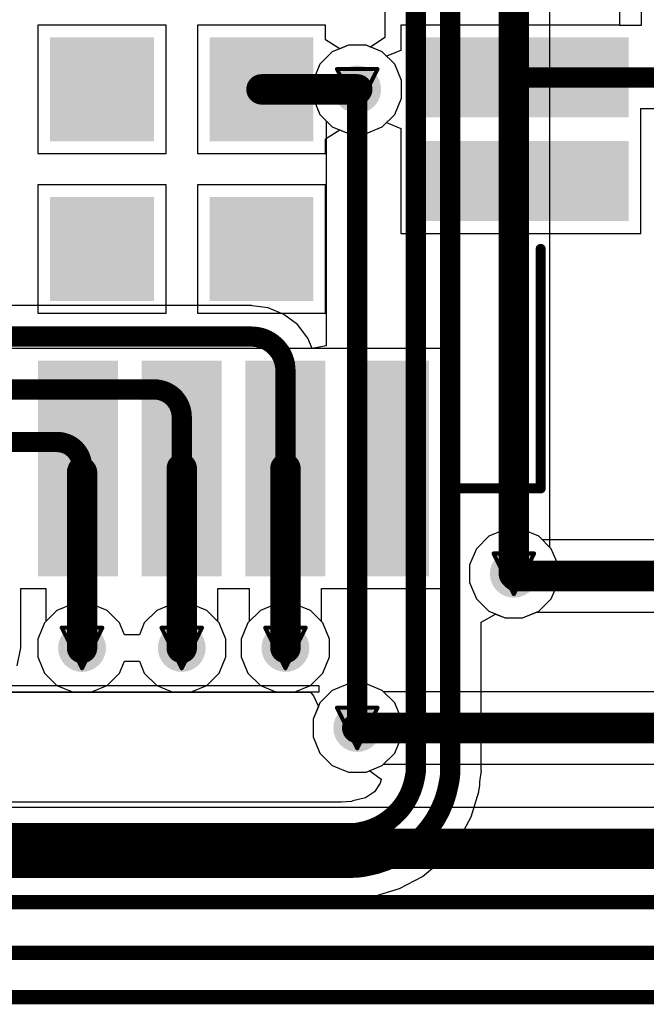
# Model space of a CAD drawing. Header units: inches. Extents: x 0 to 12.2, y 0 to 7.
# Tile 141 of 154: x 3.601 to 3.91, y 2.738 to 3.223. Entities that reach past the tile are written whole.
import ezdxf

# ---------------------------------------------------------------- set-up
doc = ezdxf.new("R2010")
doc.units = ezdxf.units.IN
doc.header["$MEASUREMENT"] = 0
for name, color, linetype in [('Bottom Layer', 5, 'Continuous'), ('Drill Drawing', 1, 'Continuous'), ('Layer 1', 16, 'Continuous'), ('Layer 2', 76, 'Continuous'), ('Top Layer', 1, 'Continuous'), ('Top Overlay', 2, 'Continuous'), ('Top Solder', 216, 'Continuous'), ('Via Holes', 16, 'Continuous')]:
    doc.layers.add(name, color=color, linetype=linetype)

# ---------------------------------------------------------------- blocks, each defined once
blk = doc.blocks.new('EC21EFA_512_STD_17')
at = {"layer": 'Top Layer'}
for points in [[(-0.66929, -0.32677), (-0.57087, -0.32677), (-0.57087, -0.35827), (-0.66929, -0.35827)], [(-0.53346, -0.33268), (-0.49016, -0.33268), (-0.49016, -0.37598), (-0.53346, -0.37598)], [(-0.45472, -0.33268), (-0.41142, -0.33268), (-0.41142, -0.37598), (-0.45472, -0.37598)], [(-0.66929, -0.37795), (-0.57087, -0.37795), (-0.57087, -0.40945), (-0.66929, -0.40945)], [(-0.53346, -0.41142), (-0.49016, -0.41142), (-0.49016, -0.45472), (-0.53346, -0.45472)], [(-0.45472, -0.41142), (-0.41142, -0.41142), (-0.41142, -0.45472), (-0.45472, -0.45472)], [(-0.66929, -0.42913), (-0.57087, -0.42913), (-0.57087, -0.46063), (-0.66929, -0.46063)], [(-0.66929, -0.48031), (-0.57087, -0.48031), (-0.57087, -0.51181), (-0.66929, -0.51181)], [(-0.49409, -0.51181), (-0.4626, -0.51181), (-0.4626, -0.61024), (-0.49409, -0.61024)], [(-0.44291, -0.51181), (-0.41142, -0.51181), (-0.41142, -0.61024), (-0.44291, -0.61024)]]:
    blk.add_hatch(color=1, dxfattribs=at).paths.add_polyline_path(points)
at = {"layer": 'Top Solder'}
for points in [[(-0.67329, -0.32277), (-0.56687, -0.32277), (-0.56687, -0.36227), (-0.67329, -0.36227)], [(-0.53746, -0.32868), (-0.48616, -0.32868), (-0.48616, -0.37998), (-0.53746, -0.37998)], [(-0.45872, -0.32868), (-0.40742, -0.32868), (-0.40742, -0.37998), (-0.45872, -0.37998)], [(-0.67329, -0.37395), (-0.56687, -0.37395), (-0.56687, -0.41345), (-0.67329, -0.41345)], [(-0.53746, -0.40742), (-0.48616, -0.40742), (-0.48616, -0.45872), (-0.53746, -0.45872)], [(-0.45872, -0.40742), (-0.40742, -0.40742), (-0.40742, -0.45872), (-0.45872, -0.45872)], [(-0.67329, -0.42513), (-0.56687, -0.42513), (-0.56687, -0.46463), (-0.67329, -0.46463)], [(-0.67329, -0.47631), (-0.56687, -0.47631), (-0.56687, -0.51581), (-0.67329, -0.51581)], [(-0.49809, -0.50781), (-0.4586, -0.50781), (-0.4586, -0.61424), (-0.49809, -0.61424)], [(-0.44691, -0.50781), (-0.40742, -0.50781), (-0.40742, -0.61424), (-0.44691, -0.61424)]]:
    blk.add_hatch(color=216, dxfattribs=at).paths.add_polyline_path(points)
at = {"layer": 'Top Overlay', "const_width": 0.005}
for points in [[(-0.62992, -0.52756), (-0.62992, -0.57087)], [(-0.62992, -0.57087), (-0.51181, -0.57087)]]:
    blk.add_lwpolyline(points, dxfattribs=at)
at = {"layer": 'Top Overlay', "const_width": 0.0025}
for points in [[(-0.63117, -0.52756, 1), (-0.62867, -0.52756, 1)], [(-0.63117, -0.57087, 1), (-0.62867, -0.57087, 1)], [(-0.63117, -0.57087, 1), (-0.62867, -0.57087, 1)], [(-0.51306, -0.57087, 1), (-0.51056, -0.57087, 1)]]:
    blk.add_lwpolyline(points, format="xyb", close=True, dxfattribs=at)

msp = doc.modelspace()

# ---------------------------------------------------------------- hatches: boundary and pattern name
at = {"layer": 'Bottom Layer'}
h = msp.add_hatch(color=5, dxfattribs=at)
edge = h.paths.add_edge_path()
edge.add_arc((3.76771, 3.18898), 0.01181, 0, 360)
h = msp.add_hatch(color=5, dxfattribs=at)
edge = h.paths.add_edge_path()
edge.add_arc((3.845, 2.95), 0.01181, 0, 360)
h = msp.add_hatch(color=5, dxfattribs=at)
edge = h.paths.add_edge_path()
edge.add_arc((3.63189, 2.91339), 0.01181, 0, 360)
h = msp.add_hatch(color=5, dxfattribs=at)
edge = h.paths.add_edge_path()
edge.add_arc((3.6811, 2.91339), 0.01181, 0, 360)
h = msp.add_hatch(color=5, dxfattribs=at)
edge = h.paths.add_edge_path()
edge.add_arc((3.73228, 2.91339), 0.01181, 0, 360)
h = msp.add_hatch(color=5, dxfattribs=at)
edge = h.paths.add_edge_path()
edge.add_arc((3.76771, 2.87392), 0.01181, 0, 360)
at = {"layer": 'Layer 1'}
h = msp.add_hatch(color=16, dxfattribs=at)
edge = h.paths.add_edge_path()
edge.add_arc((3.76771, 3.18898), 0.01181, 0, 360)
h = msp.add_hatch(color=16, dxfattribs=at)
edge = h.paths.add_edge_path()
edge.add_arc((3.845, 2.95), 0.01181, 0, 360)
h = msp.add_hatch(color=16, dxfattribs=at)
edge = h.paths.add_edge_path()
edge.add_arc((3.63189, 2.91339), 0.01181, 0, 360)
h = msp.add_hatch(color=16, dxfattribs=at)
edge = h.paths.add_edge_path()
edge.add_arc((3.6811, 2.91339), 0.01181, 0, 360)
h = msp.add_hatch(color=16, dxfattribs=at)
edge = h.paths.add_edge_path()
edge.add_arc((3.73228, 2.91339), 0.01181, 0, 360)
h = msp.add_hatch(color=16, dxfattribs=at)
edge = h.paths.add_edge_path()
edge.add_arc((3.76771, 2.87392), 0.01181, 0, 360)
at = {"layer": 'Layer 2'}
h = msp.add_hatch(color=76, dxfattribs=at)
edge = h.paths.add_edge_path()
edge.add_arc((3.76771, 3.18898), 0.01181, 0, 360)
h = msp.add_hatch(color=76, dxfattribs=at)
edge = h.paths.add_edge_path()
edge.add_arc((3.845, 2.95), 0.01181, 0, 360)
h = msp.add_hatch(color=76, dxfattribs=at)
edge = h.paths.add_edge_path()
edge.add_arc((3.63189, 2.91339), 0.01181, 0, 360)
h = msp.add_hatch(color=76, dxfattribs=at)
edge = h.paths.add_edge_path()
edge.add_arc((3.6811, 2.91339), 0.01181, 0, 360)
h = msp.add_hatch(color=76, dxfattribs=at)
edge = h.paths.add_edge_path()
edge.add_arc((3.73228, 2.91339), 0.01181, 0, 360)
h = msp.add_hatch(color=76, dxfattribs=at)
edge = h.paths.add_edge_path()
edge.add_arc((3.76771, 2.87392), 0.01181, 0, 360)
at = {"layer": 'Top Layer'}
h = msp.add_hatch(color=1, dxfattribs=at)
edge = h.paths.add_edge_path()
edge.add_arc((3.76771, 3.18898), 0.01181, 0, 360)
h = msp.add_hatch(color=1, dxfattribs=at)
edge = h.paths.add_edge_path()
edge.add_arc((3.845, 2.95), 0.01181, 0, 360)
h = msp.add_hatch(color=1, dxfattribs=at)
edge = h.paths.add_edge_path()
edge.add_arc((3.63189, 2.91339), 0.01181, 0, 360)
h = msp.add_hatch(color=1, dxfattribs=at)
edge = h.paths.add_edge_path()
edge.add_arc((3.6811, 2.91339), 0.01181, 0, 360)
h = msp.add_hatch(color=1, dxfattribs=at)
edge = h.paths.add_edge_path()
edge.add_arc((3.73228, 2.91339), 0.01181, 0, 360)
h = msp.add_hatch(color=1, dxfattribs=at)
edge = h.paths.add_edge_path()
edge.add_arc((3.76771, 2.87392), 0.01181, 0, 360)
at = {"layer": 'Via Holes'}
h = msp.add_hatch(color=7, dxfattribs=at)
edge = h.paths.add_edge_path()
edge.add_arc((3.76771, 3.18898), 0.00591, 0, 360)
h = msp.add_hatch(color=7, dxfattribs=at)
edge = h.paths.add_edge_path()
edge.add_arc((3.845, 2.95), 0.00591, 0, 360)
h = msp.add_hatch(color=7, dxfattribs=at)
edge = h.paths.add_edge_path()
edge.add_arc((3.63189, 2.91339), 0.00591, 0, 360)
h = msp.add_hatch(color=7, dxfattribs=at)
edge = h.paths.add_edge_path()
edge.add_arc((3.6811, 2.91339), 0.00591, 0, 360)
h = msp.add_hatch(color=7, dxfattribs=at)
edge = h.paths.add_edge_path()
edge.add_arc((3.73228, 2.91339), 0.00591, 0, 360)
h = msp.add_hatch(color=7, dxfattribs=at)
edge = h.paths.add_edge_path()
edge.add_arc((3.76771, 2.87392), 0.00591, 0, 360)

# ---------------------------------------------------------------- linework, layer by layer
at = {"layer": 'Bottom Layer'}
for p, q in [((3.86284, 2.963), (3.86284, 3.99194)), ((3.78134, 3.34143), (3.78134, 3.21452)), ((3.76338, 3.21079), (3.75536, 3.20747)), ((3.77205, 3.21079), (3.76338, 3.21079)), ((3.77434, 3.20984), (3.77205, 3.21079)), ((3.78134, 3.21452), (3.77434, 3.20984)), ((3.75536, 3.20747), (3.74922, 3.20133)), ((3.74922, 3.20133), (3.7459, 3.19332)), ((3.7459, 3.19332), (3.7459, 3.18464)), ((3.7459, 3.18464), (3.74922, 3.17662)), ((3.74922, 3.17662), (3.75242, 3.17343)), ((3.75242, 3.17343), (3.75242, 3.06246)), ((3.71554, 3.08229), (3.29029, 3.08229)), ((3.71584, 3.08223), (3.71554, 3.08229)), ((3.72383, 3.08118), (3.71584, 3.08223)), ((3.73155, 3.07799), (3.72383, 3.08118)), ((3.73818, 3.0729), (3.73155, 3.07799)), ((3.74327, 3.06627), (3.73818, 3.0729)), ((3.74542, 3.06107), (3.74327, 3.06627)), ((3.75242, 3.06246), (3.74542, 3.06107)), ((3.86349, 2.96235), (3.86284, 2.963)), ((3.86681, 2.95434), (3.86349, 2.96235)), ((3.86681, 2.94566), (3.86681, 2.95434)), ((3.86349, 2.93765), (3.86681, 2.94566)), ((3.85735, 2.93151), (3.86349, 2.93765)), ((3.82892, 2.92609), (3.83592, 2.93015)), ((3.83592, 2.93015), (3.84066, 2.92819)), ((3.84934, 2.92819), (3.85735, 2.93151)), ((3.82892, 2.85302), (3.82892, 2.92609)), ((3.84066, 2.92819), (3.84934, 2.92819)), ((3.58642, 2.8949), (3.74884, 2.8949)), ((3.74884, 2.89158), (3.58642, 2.89158)), ((3.58642, 2.89158), (3.73901, 2.89158)), ((3.73901, 2.89158), (3.74462, 2.89158)), ((3.74462, 2.89158), (3.74618, 2.88978)), ((3.74884, 2.8949), (3.74884, 2.89158)), ((3.74618, 2.88978), (3.74852, 2.88458)), ((3.74852, 2.88458), (3.7459, 2.87826)), ((3.7459, 2.87826), (3.7459, 2.86958)), ((3.7459, 2.86958), (3.74922, 2.86157)), ((3.74922, 2.86157), (3.75536, 2.85543)), ((3.75536, 2.85543), (3.76338, 2.85211)), ((3.76338, 2.85211), (3.77205, 2.85211)), ((3.77205, 2.85211), (3.77389, 2.85287)), ((3.77389, 2.85287), (3.77947, 2.84872)), ((3.82823, 2.84733), (3.82898, 2.85299)), ((3.82895, 2.85299), (3.82892, 2.85302)), ((3.82898, 2.85299), (3.82895, 2.85299)), ((3.77911, 2.84676), (3.77621, 2.84242)), ((3.77954, 2.84849), (3.77911, 2.84676)), ((3.77947, 2.84872), (3.77954, 2.84849)), ((3.82827, 2.84567), (3.82823, 2.84733)), ((3.77621, 2.84242), (3.77187, 2.83952)), ((3.82396, 2.83008), (3.82769, 2.84236)), ((3.82769, 2.84236), (3.82778, 2.84333)), ((3.82778, 2.84333), (3.82791, 2.84366)), ((3.82791, 2.84366), (3.82827, 2.84567)), ((3.75987, 2.83729), (3.52322, 2.83729)), ((3.7648, 2.83764), (3.75987, 2.83729)), ((3.76552, 2.83794), (3.7648, 2.83764)), ((3.77187, 2.83952), (3.76552, 2.83794)), ((3.81792, 2.81877), (3.82396, 2.83008)), ((3.80978, 2.80885), (3.81792, 2.81877)), ((3.79986, 2.80071), (3.80978, 2.80885)), ((3.78855, 2.79467), (3.79986, 2.80071)), ((3.77627, 2.79094), (3.78855, 2.79467)), ((3.52322, 2.78971), (3.76563, 2.78971)), ((3.76563, 2.78971), (3.76568, 2.78966)), ((3.76568, 2.78966), (3.7713, 2.79039)), ((3.76568, 2.78966), (3.76568, 2.78966)), ((3.7713, 2.79039), (3.77296, 2.79036)), ((3.77296, 2.79036), (3.77497, 2.79072)), ((3.77497, 2.79072), (3.7753, 2.79085)), ((3.7753, 2.79085), (3.77627, 2.79094))]:
    msp.add_line(p, q, dxfattribs=at)
for points, const_width in [([(3.845, 2.95), (3.845, 3.99194)], 0.015), ([(3.79663, 2.85304), (3.79663, 3.34143)], 0.01), ([(3.81363, 2.85302), (3.81363, 3.34143)], 0.01), ([(3.76771, 2.875), (3.76771, 3.18898)], 0.01), ([(3.29029, 3.067), (3.71554, 3.067)], 0.01), ([(3.73228, 2.91339), (3.73228, 3.05026)], 0.01), ([(3.30709, 3.04095), (3.66743, 3.04095)], 0.01), ([(3.6811, 2.91339), (3.6811, 3.02728)], 0.01), ([(3.32592, 3.015), (3.61957, 3.015)], 0.01), ([(3.63189, 2.91339), (3.63189, 3.00268)], 0.01), ([(3.79612, 2.84932), (3.79647, 2.85133)], 0.01), ([(3.79663, 2.85304), (3.79663, 2.85304)], 0.01), ([(3.81285, 2.84634), (3.81321, 2.84835)], 0.01), ([(3.52322, 2.822), (3.76559, 2.822)], 0.01), ([(3.7673, 2.82215), (3.76931, 2.82251)], 0.01), ([(3.52322, 2.805), (3.76563, 2.805)], 0.01), ([(3.77028, 2.80542), (3.77229, 2.80578)], 0.01)]:
    msp.add_lwpolyline(points, dxfattribs=dict(at, const_width=const_width))
for points, const_width in [([(3.76521, 3.18898, 1), (3.77021, 3.18898, 1)], 0.005), ([(3.71304, 3.067, 1), (3.71804, 3.067, 1)], 0.005), ([(3.71304, 3.067, 1), (3.71804, 3.067, 1)], 0.005), ([(3.72978, 3.05026, 1), (3.73478, 3.05026, 1)], 0.005), ([(3.72978, 3.05026, 1), (3.73478, 3.05026, 1)], 0.005), ([(3.66493, 3.04095, 1), (3.66993, 3.04095, 1)], 0.005), ([(3.66493, 3.04095, 1), (3.66993, 3.04095, 1)], 0.005), ([(3.6786, 3.02728, 1), (3.6836, 3.02728, 1)], 0.005), ([(3.6786, 3.02728, 1), (3.6836, 3.02728, 1)], 0.005), ([(3.61707, 3.015, 1), (3.62207, 3.015, 1)], 0.005), ([(3.61707, 3.015, 1), (3.62207, 3.015, 1)], 0.005), ([(3.62939, 3.00268, 1), (3.63439, 3.00268, 1)], 0.005), ([(3.62939, 3.00268, 1), (3.63439, 3.00268, 1)], 0.005), ([(3.84125, 2.95, 1), (3.84875, 2.95, 1)], 0.0075), ([(3.62939, 2.91339, 1), (3.63439, 2.91339, 1)], 0.005), ([(3.6786, 2.91339, 1), (3.6836, 2.91339, 1)], 0.005), ([(3.72978, 2.91339, 1), (3.73478, 2.91339, 1)], 0.005), ([(3.76521, 2.875, 1), (3.77021, 2.875, 1)], 0.005), ([(3.79397, 2.85133, 1), (3.79897, 2.85133, 1)], 0.005), ([(3.79397, 2.85133, 1), (3.79897, 2.85133, 1)], 0.005), ([(3.79413, 2.85304, 1), (3.79913, 2.85304, 1)], 0.005), ([(3.79413, 2.85304, 1), (3.79913, 2.85304, 1)], 0.005), ([(3.79413, 2.85304, 1), (3.79913, 2.85304, 1)], 0.005), ([(3.79413, 2.85304, 1), (3.79913, 2.85304, 1)], 0.005), ([(3.81113, 2.85302, 1), (3.81613, 2.85302, 1)], 0.005), ([(3.81113, 2.85302, 1), (3.81613, 2.85302, 1)], 0.005), ([(3.79362, 2.84932, 1), (3.79862, 2.84932, 1)], 0.005), ([(3.79362, 2.84932, 1), (3.79862, 2.84932, 1)], 0.005), ([(3.81035, 2.84634, 1), (3.81535, 2.84634, 1)], 0.005), ([(3.81035, 2.84634, 1), (3.81535, 2.84634, 1)], 0.005), ([(3.81071, 2.84835, 1), (3.81571, 2.84835, 1)], 0.005), ([(3.81071, 2.84835, 1), (3.81571, 2.84835, 1)], 0.005), ([(3.76309, 2.822, 1), (3.76809, 2.822, 1)], 0.005), ([(3.76309, 2.822, 1), (3.76809, 2.822, 1)], 0.005), ([(3.7648, 2.82215, 1), (3.7698, 2.82215, 1)], 0.005), ([(3.7648, 2.82215, 1), (3.7698, 2.82215, 1)], 0.005), ([(3.76681, 2.82251, 1), (3.77181, 2.82251, 1)], 0.005), ([(3.76681, 2.82251, 1), (3.77181, 2.82251, 1)], 0.005), ([(3.76313, 2.805, 1), (3.76813, 2.805, 1)], 0.005), ([(3.76313, 2.805, 1), (3.76813, 2.805, 1)], 0.005), ([(3.76778, 2.80542, 1), (3.77278, 2.80542, 1)], 0.005), ([(3.76778, 2.80542, 1), (3.77278, 2.80542, 1)], 0.005), ([(3.76979, 2.80578, 1), (3.77479, 2.80578, 1)], 0.005), ([(3.76979, 2.80578, 1), (3.77479, 2.80578, 1)], 0.005)]:
    msp.add_lwpolyline(points, format="xyb", close=True, dxfattribs=dict(at, const_width=const_width))
at = {"layer": 'Bottom Layer', "const_width": 0.01}
for points in [[(3.71554, 3.067, -0.414214), (3.73228, 3.05026)], [(3.66743, 3.04095, -0.414214), (3.6811, 3.02728)], [(3.61957, 3.015, -0.414214), (3.63189, 3.00268)], [(3.79663, 2.85304, -0.042964), (3.79647, 2.85133)], [(3.81363, 2.85302, -0.043527), (3.81321, 2.84835)], [(3.79612, 2.84932, -0.314365), (3.76931, 2.82251)], [(3.81285, 2.84634, -0.314363), (3.77229, 2.80578)], [(3.7673, 2.82215, -0.042968), (3.76559, 2.822)], [(3.77028, 2.80542, -0.043258), (3.76563, 2.805)]]:
    msp.add_lwpolyline(points, format="xyb", dxfattribs=at)
at = {"layer": 'Drill Drawing', "const_width": 0.002}
for points in [[(3.75772, 3.19898), (3.77772, 3.19898)], [(3.75772, 3.19898), (3.76771, 3.17898)], [(3.76771, 3.17898), (3.77772, 3.19898)], [(3.835, 2.96), (3.855, 2.96)], [(3.835, 2.96), (3.845, 2.94)], [(3.845, 2.94), (3.855, 2.96)], [(3.62189, 2.92339), (3.64189, 2.92339)], [(3.62189, 2.92339), (3.63189, 2.90339)], [(3.63189, 2.90339), (3.64189, 2.92339)], [(3.6711, 2.92339), (3.6911, 2.92339)], [(3.6711, 2.92339), (3.6811, 2.90339)], [(3.6811, 2.90339), (3.6911, 2.92339)], [(3.72228, 2.92339), (3.74228, 2.92339)], [(3.72228, 2.92339), (3.73228, 2.90339)], [(3.73228, 2.90339), (3.74228, 2.92339)], [(3.75772, 2.88392), (3.77772, 2.88392)], [(3.75772, 2.88392), (3.76771, 2.86392)], [(3.76771, 2.86392), (3.77772, 2.88392)]]:
    msp.add_lwpolyline(points, dxfattribs=at)
at = {"layer": 'Drill Drawing', "const_width": 0.001}
for points in [[(3.75721, 3.19898, 1), (3.75821, 3.19898, 1)], [(3.75721, 3.19898, 1), (3.75821, 3.19898, 1)], [(3.77721, 3.19898, 1), (3.77821, 3.19898, 1)], [(3.77721, 3.19898, 1), (3.77821, 3.19898, 1)], [(3.76722, 3.17898, 1), (3.76822, 3.17898, 1)], [(3.76722, 3.17898, 1), (3.76822, 3.17898, 1)], [(3.8345, 2.96, 1), (3.8355, 2.96, 1)], [(3.8345, 2.96, 1), (3.8355, 2.96, 1)], [(3.8545, 2.96, 1), (3.8555, 2.96, 1)], [(3.8545, 2.96, 1), (3.8555, 2.96, 1)], [(3.8445, 2.94, 1), (3.8455, 2.94, 1)], [(3.8445, 2.94, 1), (3.8455, 2.94, 1)], [(3.62139, 2.92339, 1), (3.62239, 2.92339, 1)], [(3.62139, 2.92339, 1), (3.62239, 2.92339, 1)], [(3.64139, 2.92339, 1), (3.64239, 2.92339, 1)], [(3.64139, 2.92339, 1), (3.64239, 2.92339, 1)], [(3.6706, 2.92339, 1), (3.6716, 2.92339, 1)], [(3.6706, 2.92339, 1), (3.6716, 2.92339, 1)], [(3.6906, 2.92339, 1), (3.6916, 2.92339, 1)], [(3.6906, 2.92339, 1), (3.6916, 2.92339, 1)], [(3.72178, 2.92339, 1), (3.72278, 2.92339, 1)], [(3.72178, 2.92339, 1), (3.72278, 2.92339, 1)], [(3.74178, 2.92339, 1), (3.74278, 2.92339, 1)], [(3.74178, 2.92339, 1), (3.74278, 2.92339, 1)], [(3.63139, 2.90339, 1), (3.63239, 2.90339, 1)], [(3.63139, 2.90339, 1), (3.63239, 2.90339, 1)], [(3.6806, 2.90339, 1), (3.6816, 2.90339, 1)], [(3.6806, 2.90339, 1), (3.6816, 2.90339, 1)], [(3.73178, 2.90339, 1), (3.73278, 2.90339, 1)], [(3.73178, 2.90339, 1), (3.73278, 2.90339, 1)], [(3.75721, 2.88392, 1), (3.75821, 2.88392, 1)], [(3.75721, 2.88392, 1), (3.75821, 2.88392, 1)], [(3.77721, 2.88392, 1), (3.77821, 2.88392, 1)], [(3.77721, 2.88392, 1), (3.77821, 2.88392, 1)], [(3.76722, 2.86392, 1), (3.76822, 2.86392, 1)], [(3.76722, 2.86392, 1), (3.76822, 2.86392, 1)]]:
    msp.add_lwpolyline(points, format="xyb", close=True, dxfattribs=at)
at = {"layer": 'Layer 1'}
for p, q in [((3.76338, 3.21079), (3.75536, 3.20747)), ((3.77205, 3.21079), (3.76338, 3.21079)), ((3.78007, 3.20747), (3.77205, 3.21079)), ((3.75536, 3.20747), (3.74922, 3.20133)), ((3.78621, 3.20133), (3.78007, 3.20747)), ((3.74922, 3.20133), (3.7459, 3.19332)), ((3.78953, 3.19332), (3.78621, 3.20133)), ((3.7459, 3.19332), (3.7459, 3.18464)), ((3.78953, 3.18464), (3.78953, 3.19332)), ((3.7459, 3.18464), (3.74922, 3.17662)), ((3.78621, 3.17662), (3.78953, 3.18464)), ((3.74922, 3.17662), (3.75536, 3.17049)), ((3.78007, 3.17049), (3.78621, 3.17662)), ((3.75536, 3.17049), (3.76338, 3.16717)), ((3.76338, 3.16717), (3.77205, 3.16717)), ((3.77205, 3.16717), (3.78007, 3.17049)), ((3.83265, 2.96849), (3.82651, 2.96235)), ((3.84066, 2.97181), (3.83265, 2.96849)), ((3.84934, 2.97181), (3.84066, 2.97181)), ((3.85735, 2.96849), (3.84934, 2.97181)), ((3.86349, 2.96235), (3.85735, 2.96849)), ((3.82651, 2.96235), (3.82319, 2.95434)), ((3.86681, 2.95434), (3.86349, 2.96235)), ((3.82319, 2.95434), (3.82319, 2.94566)), ((3.86681, 2.94566), (3.86681, 2.95434)), ((3.82319, 2.94566), (3.82651, 2.93765)), ((3.86349, 2.93765), (3.86681, 2.94566)), ((3.62755, 2.9352), (3.61953, 2.93188)), ((3.63623, 2.9352), (3.62755, 2.9352)), ((3.64424, 2.93188), (3.63623, 2.9352)), ((3.67676, 2.9352), (3.66875, 2.93188)), ((3.68544, 2.9352), (3.67676, 2.9352)), ((3.69346, 2.93188), (3.68544, 2.9352)), ((3.72794, 2.9352), (3.71993, 2.93188)), ((3.73662, 2.9352), (3.72794, 2.9352)), ((3.74464, 2.93188), (3.73662, 2.9352)), ((3.82651, 2.93765), (3.83265, 2.93151)), ((3.85735, 2.93151), (3.86349, 2.93765)), ((3.61953, 2.93188), (3.6134, 2.92574)), ((3.65038, 2.92574), (3.64424, 2.93188)), ((3.66875, 2.93188), (3.66261, 2.92574)), ((3.69959, 2.92574), (3.69346, 2.93188)), ((3.71993, 2.93188), (3.71379, 2.92574)), ((3.75077, 2.92574), (3.74464, 2.93188)), ((3.83265, 2.93151), (3.84066, 2.92819)), ((3.84934, 2.92819), (3.85735, 2.93151)), ((3.6134, 2.92574), (3.61008, 2.91773)), ((3.65282, 2.91984), (3.65038, 2.92574)), ((3.66261, 2.92574), (3.66017, 2.91984)), ((3.70291, 2.91773), (3.69959, 2.92574)), ((3.71379, 2.92574), (3.71047, 2.91773)), ((3.75409, 2.91773), (3.75077, 2.92574)), ((3.84066, 2.92819), (3.84934, 2.92819)), ((3.66017, 2.91984), (3.65282, 2.91984)), ((3.61008, 2.91773), (3.61008, 2.90905)), ((3.70291, 2.90905), (3.70291, 2.91773)), ((3.71047, 2.91773), (3.71047, 2.90905)), ((3.75409, 2.90905), (3.75409, 2.91773)), ((3.61008, 2.90905), (3.6134, 2.90103)), ((3.65038, 2.90103), (3.65282, 2.90693)), ((3.65282, 2.90693), (3.66017, 2.90693)), ((3.66017, 2.90693), (3.66261, 2.90103)), ((3.69959, 2.90103), (3.70291, 2.90905)), ((3.71047, 2.90905), (3.71379, 2.90103)), ((3.75077, 2.90103), (3.75409, 2.90905)), ((3.6134, 2.90103), (3.61953, 2.8949)), ((3.64424, 2.8949), (3.65038, 2.90103)), ((3.66261, 2.90103), (3.66875, 2.8949)), ((3.69346, 2.8949), (3.69959, 2.90103)), ((3.71379, 2.90103), (3.71993, 2.8949)), ((3.74464, 2.8949), (3.75077, 2.90103)), ((3.76338, 2.89573), (3.75536, 2.89241)), ((3.77205, 2.89573), (3.76338, 2.89573)), ((3.78007, 2.89241), (3.77205, 2.89573)), ((3.61953, 2.8949), (3.62755, 2.89158)), ((3.62755, 2.89158), (3.63623, 2.89158)), ((3.63623, 2.89158), (3.64424, 2.8949)), ((3.66875, 2.8949), (3.67676, 2.89158)), ((3.67676, 2.89158), (3.68544, 2.89158)), ((3.68544, 2.89158), (3.69346, 2.8949)), ((3.71993, 2.8949), (3.72794, 2.89158)), ((3.72794, 2.89158), (3.73662, 2.89158)), ((3.73662, 2.89158), (3.74464, 2.8949)), ((3.75536, 2.89241), (3.74922, 2.88628)), ((3.78621, 2.88628), (3.78007, 2.89241)), ((3.74922, 2.88628), (3.7459, 2.87826)), ((3.78953, 2.87826), (3.78621, 2.88628)), ((3.7459, 2.87826), (3.7459, 2.86958)), ((3.78953, 2.86958), (3.78953, 2.87826)), ((3.7459, 2.86958), (3.74922, 2.86157)), ((3.78621, 2.86157), (3.78953, 2.86958)), ((3.74922, 2.86157), (3.75536, 2.85543)), ((3.78007, 2.85543), (3.78621, 2.86157)), ((3.75536, 2.85543), (3.76338, 2.85211)), ((3.76338, 2.85211), (3.77205, 2.85211)), ((3.77205, 2.85211), (3.78007, 2.85543))]:
    msp.add_line(p, q, dxfattribs=at)
at = {"layer": 'Layer 2'}
for p, q in [((3.76338, 3.21079), (3.75536, 3.20747)), ((3.77205, 3.21079), (3.76338, 3.21079)), ((3.78007, 3.20747), (3.77205, 3.21079)), ((3.75536, 3.20747), (3.74922, 3.20133)), ((3.78621, 3.20133), (3.78007, 3.20747)), ((3.74922, 3.20133), (3.7459, 3.19332)), ((3.78953, 3.19332), (3.78621, 3.20133)), ((3.7459, 3.19332), (3.7459, 3.18464)), ((3.78953, 3.18464), (3.78953, 3.19332)), ((3.7459, 3.18464), (3.74922, 3.17662)), ((3.78621, 3.17662), (3.78953, 3.18464)), ((3.74922, 3.17662), (3.75536, 3.17049)), ((3.78007, 3.17049), (3.78621, 3.17662)), ((3.75536, 3.17049), (3.76338, 3.16717)), ((3.76338, 3.16717), (3.77205, 3.16717)), ((3.77205, 3.16717), (3.78007, 3.17049)), ((3.83265, 2.96849), (3.82651, 2.96235)), ((3.84066, 2.97181), (3.83265, 2.96849)), ((3.84934, 2.97181), (3.84066, 2.97181)), ((3.85735, 2.96849), (3.84934, 2.97181)), ((3.86349, 2.96235), (3.85735, 2.96849)), ((3.82651, 2.96235), (3.82319, 2.95434)), ((3.86681, 2.95434), (3.86349, 2.96235)), ((3.82319, 2.95434), (3.82319, 2.94566)), ((3.86681, 2.94566), (3.86681, 2.95434)), ((3.82319, 2.94566), (3.82651, 2.93765)), ((3.86349, 2.93765), (3.86681, 2.94566)), ((3.62755, 2.9352), (3.61953, 2.93188)), ((3.63623, 2.9352), (3.62755, 2.9352)), ((3.64424, 2.93188), (3.63623, 2.9352)), ((3.67676, 2.9352), (3.66875, 2.93188)), ((3.68544, 2.9352), (3.67676, 2.9352)), ((3.69346, 2.93188), (3.68544, 2.9352)), ((3.72794, 2.9352), (3.71993, 2.93188)), ((3.73662, 2.9352), (3.72794, 2.9352)), ((3.74464, 2.93188), (3.73662, 2.9352)), ((3.82651, 2.93765), (3.83265, 2.93151)), ((3.85735, 2.93151), (3.86349, 2.93765)), ((3.61953, 2.93188), (3.6134, 2.92574)), ((3.65038, 2.92574), (3.64424, 2.93188)), ((3.66875, 2.93188), (3.66261, 2.92574)), ((3.69959, 2.92574), (3.69346, 2.93188)), ((3.71993, 2.93188), (3.71379, 2.92574)), ((3.75077, 2.92574), (3.74464, 2.93188)), ((3.83265, 2.93151), (3.84066, 2.92819)), ((3.84934, 2.92819), (3.85735, 2.93151)), ((3.6134, 2.92574), (3.61008, 2.91773)), ((3.65282, 2.91984), (3.65038, 2.92574)), ((3.66261, 2.92574), (3.66017, 2.91984)), ((3.70291, 2.91773), (3.69959, 2.92574)), ((3.71379, 2.92574), (3.71047, 2.91773)), ((3.75409, 2.91773), (3.75077, 2.92574)), ((3.84066, 2.92819), (3.84934, 2.92819)), ((3.66017, 2.91984), (3.65282, 2.91984)), ((3.61008, 2.91773), (3.61008, 2.90905)), ((3.70291, 2.90905), (3.70291, 2.91773)), ((3.71047, 2.91773), (3.71047, 2.90905)), ((3.75409, 2.90905), (3.75409, 2.91773)), ((3.61008, 2.90905), (3.6134, 2.90103)), ((3.65038, 2.90103), (3.65282, 2.90693)), ((3.65282, 2.90693), (3.66017, 2.90693)), ((3.66017, 2.90693), (3.66261, 2.90103)), ((3.69959, 2.90103), (3.70291, 2.90905)), ((3.71047, 2.90905), (3.71379, 2.90103)), ((3.75077, 2.90103), (3.75409, 2.90905)), ((3.6134, 2.90103), (3.61953, 2.8949)), ((3.64424, 2.8949), (3.65038, 2.90103)), ((3.66261, 2.90103), (3.66875, 2.8949)), ((3.69346, 2.8949), (3.69959, 2.90103)), ((3.71379, 2.90103), (3.71993, 2.8949)), ((3.74464, 2.8949), (3.75077, 2.90103)), ((3.76338, 2.89573), (3.75536, 2.89241)), ((3.77205, 2.89573), (3.76338, 2.89573)), ((3.78007, 2.89241), (3.77205, 2.89573)), ((3.61953, 2.8949), (3.62755, 2.89158)), ((3.62755, 2.89158), (3.63623, 2.89158)), ((3.63623, 2.89158), (3.64424, 2.8949)), ((3.66875, 2.8949), (3.67676, 2.89158)), ((3.67676, 2.89158), (3.68544, 2.89158)), ((3.68544, 2.89158), (3.69346, 2.8949)), ((3.71993, 2.8949), (3.72794, 2.89158)), ((3.72794, 2.89158), (3.73662, 2.89158)), ((3.73662, 2.89158), (3.74464, 2.8949)), ((3.75536, 2.89241), (3.74922, 2.88628)), ((3.78621, 2.88628), (3.78007, 2.89241)), ((3.74922, 2.88628), (3.7459, 2.87826)), ((3.78953, 2.87826), (3.78621, 2.88628)), ((3.7459, 2.87826), (3.7459, 2.86958)), ((3.78953, 2.86958), (3.78953, 2.87826)), ((3.7459, 2.86958), (3.74922, 2.86157)), ((3.78621, 2.86157), (3.78953, 2.86958)), ((3.74922, 2.86157), (3.75536, 2.85543)), ((3.78007, 2.85543), (3.78621, 2.86157)), ((3.75536, 2.85543), (3.76338, 2.85211)), ((3.76338, 2.85211), (3.77205, 2.85211)), ((3.77205, 2.85211), (3.78007, 2.85543)), ((4.27726, 2.74111), (3.57773, 2.74111))]:
    msp.add_line(p, q, dxfattribs=at)
at = {"layer": 'Top Layer'}
for p, q in [((3.89707, 3.2715), (3.89707, 3.22063)), ((3.89707, 3.2715), (3.89707, 3.22063)), ((3.90796, 3.22063), (3.90796, 3.2715)), ((3.67338, 3.22063), (3.61008, 3.22063)), ((3.61008, 3.22063), (3.61008, 3.15732)), ((3.67338, 3.15732), (3.67338, 3.22063)), ((3.75212, 3.22063), (3.68882, 3.22063)), ((3.68882, 3.22063), (3.68882, 3.15732)), ((3.75212, 3.21338), (3.75212, 3.22063)), ((3.89707, 3.22063), (3.78921, 3.22063)), ((3.78921, 3.22063), (3.78921, 3.20823)), ((3.89707, 3.22063), (3.90796, 3.22063)), ((3.75912, 3.20903), (3.75212, 3.21338)), ((3.76338, 3.21079), (3.75912, 3.20903)), ((3.77205, 3.21079), (3.76338, 3.21079)), ((3.78007, 3.20747), (3.77205, 3.21079)), ((3.78221, 3.20533), (3.78007, 3.20747)), ((3.78921, 3.20823), (3.78221, 3.20533)), ((3.90764, 3.11795), (3.90764, 3.17959)), ((3.90764, 3.17959), (3.95688, 3.17959)), ((3.78007, 3.17049), (3.78221, 3.17263)), ((3.78221, 3.17263), (3.78921, 3.16973)), ((3.75212, 3.16458), (3.75912, 3.16893)), ((3.75912, 3.16893), (3.76338, 3.16717)), ((3.76338, 3.16717), (3.77205, 3.16717)), ((3.77205, 3.16717), (3.78007, 3.17049)), ((3.78921, 3.16973), (3.78921, 3.11795)), ((3.75212, 3.15732), (3.75212, 3.16458)), ((3.61008, 3.15732), (3.67338, 3.15732)), ((3.68882, 3.15732), (3.75212, 3.15732)), ((3.67338, 3.14189), (3.61008, 3.14189)), ((3.61008, 3.14189), (3.61008, 3.07858)), ((3.67338, 3.07858), (3.67338, 3.14189)), ((3.75212, 3.14189), (3.68882, 3.14189)), ((3.68882, 3.14189), (3.68882, 3.07858)), ((3.75212, 3.07858), (3.75212, 3.14189)), ((3.78921, 3.11795), (3.90764, 3.11795)), ((3.61008, 3.07858), (3.67338, 3.07858)), ((3.68882, 3.07858), (3.75212, 3.07858)), ((3.80921, 3.06118), (3.39945, 3.06118)), ((3.80921, 2.94276), (3.80921, 3.06118)), ((3.83265, 2.96849), (3.82651, 2.96235)), ((3.84066, 2.97181), (3.83265, 2.96849)), ((3.84934, 2.97181), (3.84066, 2.97181)), ((3.85735, 2.96849), (3.84934, 2.97181)), ((3.85909, 2.96676), (3.85735, 2.96849)), ((3.91647, 2.96676), (3.85909, 2.96676)), ((3.82651, 2.96235), (3.82319, 2.95434)), ((3.82319, 2.95434), (3.82319, 2.94566)), ((3.82319, 2.94566), (3.82651, 2.93765)), ((3.60168, 2.91339), (3.60168, 2.94276)), ((3.60168, 2.94276), (3.61405, 2.94276)), ((3.61405, 2.94276), (3.61405, 2.92639)), ((3.69894, 2.92639), (3.69894, 2.94276)), ((3.69894, 2.94276), (3.71444, 2.94276)), ((3.71444, 2.94276), (3.71444, 2.92639)), ((3.75012, 2.92639), (3.75012, 2.94276)), ((3.75012, 2.94276), (3.80921, 2.94276)), ((3.82651, 2.93765), (3.83265, 2.93151)), ((3.83265, 2.93151), (3.84066, 2.92819)), ((3.84934, 2.92819), (3.8563, 2.93107)), ((3.8563, 2.93107), (3.91429, 2.93107)), ((3.6134, 2.92574), (3.61008, 2.91773)), ((3.61405, 2.92639), (3.6134, 2.92574)), ((3.69959, 2.92574), (3.69894, 2.92639)), ((3.70291, 2.91773), (3.69959, 2.92574)), ((3.71379, 2.92574), (3.71047, 2.91773)), ((3.71444, 2.92639), (3.71379, 2.92574)), ((3.75077, 2.92574), (3.75012, 2.92639)), ((3.75409, 2.91773), (3.75077, 2.92574)), ((3.84066, 2.92819), (3.84934, 2.92819)), ((3.61008, 2.91773), (3.61008, 2.90905)), ((3.70291, 2.90905), (3.70291, 2.91773)), ((3.71047, 2.91773), (3.71047, 2.90905)), ((3.75409, 2.90905), (3.75409, 2.91773)), ((3.59993, 2.90461), (3.60168, 2.91339)), ((3.61008, 2.90905), (3.6134, 2.90103)), ((3.65038, 2.90103), (3.65282, 2.90693)), ((3.65282, 2.90693), (3.66017, 2.90693)), ((3.66017, 2.90693), (3.66261, 2.90103)), ((3.69959, 2.90103), (3.70291, 2.90905)), ((3.71047, 2.90905), (3.71379, 2.90103)), ((3.75077, 2.90103), (3.75409, 2.90905)), ((3.6134, 2.90103), (3.61953, 2.8949)), ((3.64424, 2.8949), (3.65038, 2.90103)), ((3.66261, 2.90103), (3.66875, 2.8949)), ((3.69346, 2.8949), (3.69959, 2.90103)), ((3.71379, 2.90103), (3.71993, 2.8949)), ((3.74464, 2.8949), (3.75077, 2.90103)), ((3.76338, 2.89573), (3.75536, 2.89241)), ((3.77205, 2.89573), (3.76338, 2.89573)), ((3.78007, 2.89241), (3.77205, 2.89573)), ((3.61953, 2.8949), (3.62755, 2.89158)), ((3.62755, 2.89158), (3.63623, 2.89158)), ((3.63623, 2.89158), (3.64424, 2.8949)), ((3.66875, 2.8949), (3.67676, 2.89158)), ((3.67676, 2.89158), (3.68544, 2.89158)), ((3.68544, 2.89158), (3.69346, 2.8949)), ((3.71993, 2.8949), (3.72794, 2.89158)), ((3.72794, 2.89158), (3.73662, 2.89158)), ((3.73662, 2.89158), (3.74464, 2.8949)), ((3.75536, 2.89241), (3.74922, 2.88628)), ((3.78072, 2.89177), (3.78007, 2.89241)), ((3.91646, 2.89177), (3.78072, 2.89177)), ((3.74922, 2.88628), (3.7459, 2.87826)), ((3.7459, 2.87826), (3.7459, 2.86958)), ((3.7459, 2.86958), (3.74922, 2.86157)), ((3.74922, 2.86157), (3.75536, 2.85543)), ((3.75536, 2.85543), (3.76338, 2.85211)), ((3.76338, 2.85211), (3.77205, 2.85211)), ((3.77205, 2.85211), (3.78007, 2.85543)), ((3.78007, 2.85543), (3.78072, 2.85608)), ((3.78072, 2.85608), (3.9143, 2.85608)), ((4.13933, 2.83472), (3.12817, 2.83472))]:
    msp.add_line(p, q, dxfattribs=at)
for points, const_width in [([(3.72047, 3.18898), (3.76771, 3.18898)], 0.015), ([(3.84842, 3.19488), (3.95712, 3.19488)], 0.01), ([(3.63189, 2.91339), (3.63189, 3)], 0.015), ([(3.62992, 3.00197), (3.63189, 3)], 0.01), ([(3.6811, 2.91339), (3.6811, 3.00197)], 0.015), ([(3.73228, 2.91339), (3.73228, 3.00197)], 0.015), ([(3.845, 2.95), (3.84609, 2.94891)], 0.015), ([(3.84609, 2.94891), (3.94098, 2.94891)], 0.015), ([(3.76771, 2.87392), (3.94099, 2.87392)], 0.015), ([(3.12817, 2.81433), (4.13933, 2.81433)], 0.02), ([(2.76148, 2.788), (4.144, 2.788)], 0.007), ([(2.71236, 2.763), (4.14958, 2.763)], 0.007), ([(2.66619, 2.74111), (4.09189, 2.74111)], 0.007)]:
    msp.add_lwpolyline(points, dxfattribs=dict(at, const_width=const_width))
for points, const_width in [([(3.71672, 3.18898, 1), (3.72422, 3.18898, 1)], 0.0075), ([(3.76396, 3.18898, 1), (3.77147, 3.18898, 1)], 0.0075), ([(3.84592, 3.19488, 1), (3.85092, 3.19488, 1)], 0.005), ([(3.62814, 3, 1), (3.63564, 3, 1)], 0.0075), ([(3.62742, 3.00197, 1), (3.63242, 3.00197, 1)], 0.005), ([(3.67735, 3.00197, 1), (3.68485, 3.00197, 1)], 0.0075), ([(3.72853, 3.00197, 1), (3.73603, 3.00197, 1)], 0.0075), ([(3.62939, 3, 1), (3.63439, 3, 1)], 0.005), ([(3.84125, 2.95, 1), (3.84875, 2.95, 1)], 0.0075), ([(3.84234, 2.94891, 1), (3.84984, 2.94891, 1)], 0.0075), ([(3.84234, 2.94891, 1), (3.84984, 2.94891, 1)], 0.0075), ([(3.62814, 2.91339, 1), (3.63564, 2.91339, 1)], 0.0075), ([(3.67735, 2.91339, 1), (3.68485, 2.91339, 1)], 0.0075), ([(3.72853, 2.91339, 1), (3.73603, 2.91339, 1)], 0.0075), ([(3.76396, 2.87392, 1), (3.77147, 2.87392, 1)], 0.0075)]:
    msp.add_lwpolyline(points, format="xyb", close=True, dxfattribs=dict(at, const_width=const_width))

# ---------------------------------------------------------------- block references
at = {"rotation": 90}
msp.add_blockref('EC21EFA_512_STD_17', (3.2874, 3.62205), dxfattribs=at)

doc.saveas('drawing.dxf')
